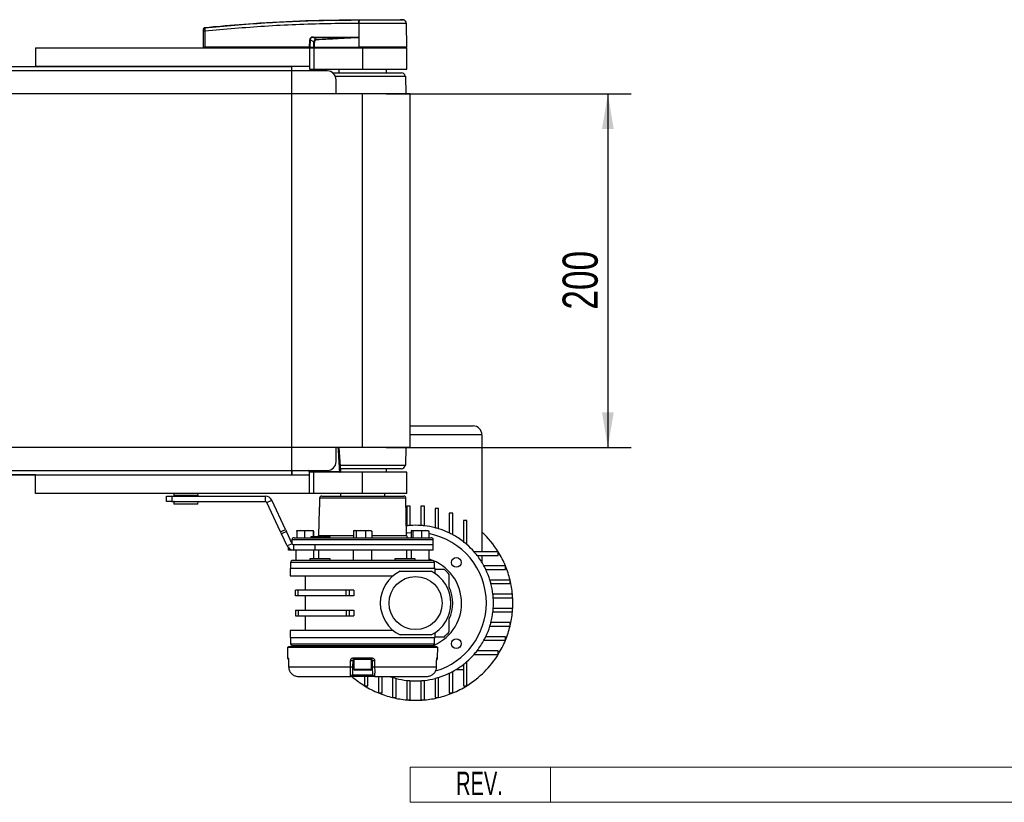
# Model space of a CAD drawing. Header units: millimetres. Extents: x 0 to 420, y 0 to 297.
# Tile 4 of 13: x 182 to 266, y 66 to 133. Entities that reach past the tile are written whole.
import ezdxf
from ezdxf.enums import TextEntityAlignment as Align

# ---------------------------------------------------------------- set-up
doc = ezdxf.new("R2010")
doc.units = ezdxf.units.MM
doc.layers.add('CARTIGLIO', color=140, linetype='Continuous')
doc.layers.add('QUOTE', color=174, linetype='Continuous')
doc.styles.add('SLDTEXTSTYLE0', font='TXT', dxfattribs={"width": 0.638298})
doc.styles.add('SLDTEXTSTYLE3', font='TXT', dxfattribs={"width": 0.75})
doc.dimstyles.new('SLDDIMSTYLE0', dxfattribs={"dimtxt": 3, "dimasz": 3, "dimexe": 0, "dimexo": 0.0625, "dimgap": 0.75, "dimtad": 1, "dimlfac": 6.621921, "dimrnd": 1e-09, "dimzin": 12, "dimdsep": 46, "dimtxsty": 'SLDTEXTSTYLE3', "dimsah": 1, "dimcen": 0.09, "dimadec": 0, "dimazin": 3, "dimtfac": 1, "dimtdec": 3, "dimtofl": 0, "dimtmove": 0, "dimatfit": 3, "dimfxl": 0, "dimfrac": 2, "dimtolj": 1, "dimtzin": 12, "dimarcsym": 0})

# ---------------------------------------------------------------- blocks, each defined once
blk = doc.blocks.new('SW_NOTE_0_27')
at = {"layer": 'CARTIGLIO', "color": 0, "insert": (2.34, 2.578), "char_height": 2, "attachment_point": 2, "style": 'SLDTEXTSTYLE0'}
blk.add_mtext('REV.', dxfattribs=at)
blk = doc.blocks.new('Cartiglio ALUSIC')
at = {"color": 161, "linetype": 'Continuous', "lineweight": 18}
for p, q in [((113.971, 150.999), (113.971, 153.999)), ((113.971, 153.999), (313.621, 153.999)), ((125.971, 153.999), (125.971, 150.999)), ((113.971, 150.999), (313.621, 150.999))]:
    blk.add_line(p, q, dxfattribs=at)
at = {"layer": 'CARTIGLIO', "color": 140}
blk.add_blockref('SW_NOTE_0_27', (117.568, 151.037), dxfattribs=at)
at = {"layer": 'CARTIGLIO', "color": 140, "style": 'SLDTEXTSTYLE0', "width": 0.638298}
for tag, height, p in [('AUTOATTR1', 3.5, (223.449, 133.7)), ('AUTOATTR2', 3.5, (221.929, 127.422)), ('AUTOATTR11', 3.5, (222.862, 121.411)), ('AUTOATTR8', 4, (219.244, 110.003)), ('AUTOATTR9', 4, (218.122, 100.423)), ('AUTOATTR0', 4, (249.033, 100.312))]:
    blk.add_attdef(tag, text='', height=height, dxfattribs=at).set_placement(p, align=Align.TOP_CENTER)
at = {"layer": 'CARTIGLIO', "color": 140}
for tag in ['AUTOATTR13', 'AUTOATTR12', 'AUTOATTR10', 'AUTOATTR7', 'AUTOATTR6', 'AUTOATTR5', 'AUTOATTR4', 'AUTOATTR3']:
    blk.add_attdef(tag, (0, 0), '', height=4, dxfattribs=at)
blk = doc.blocks.new('_D_2')
at = {"layer": 'QUOTE'}
for p, q in [((213.127, 126.682), (234.079, 126.682)), ((232.079, 126.682), (232.079, 96.48)), ((213.127, 96.48), (234.079, 96.48))]:
    blk.add_line(p, q, dxfattribs=at)
for points in [[(232.079, 126.682), (231.579, 123.682), (232.579, 123.682)], [(232.079, 96.48), (232.579, 99.48), (231.579, 99.48)]]:
    blk.add_solid(points, dxfattribs=at)
at = {"layer": 'QUOTE', "insert": (228.212, 108.256), "char_height": 3, "attachment_point": 1, "rotation": 90, "style": 'SLDTEXTSTYLE3'}
blk.add_mtext('200', dxfattribs=at)

msp = doc.modelspace()

# ---------------------------------------------------------------- linework, layer by layer
at = {"color": 7, "linetype": 'Continuous', "lineweight": 25}
for p, q in [((210.8119, 133.0249), (210.8121, 133.0249)), ((214.6143, 133.0041), (214.3517, 133.0249)), ((197.6589, 132.3563), (197.6588, 132.3563)), ((210.8117, 132.7065), (210.7872, 132.7065)), ((210.8117, 132.7065), (210.8102, 130.6842)), ((214.902, 130.6842), (214.8844, 132.7064)), ((197.5368, 130.6842), (197.5486, 132.0364)), ((197.6592, 132.0364), (197.6474, 130.6842)), ((206.605, 130.6842), (206.6074, 131.2938)), ((206.6356, 131.2938), (206.6332, 130.6842)), ((206.9542, 131.1282), (206.6356, 131.2938)), ((206.937, 131.5019), (207.2025, 131.3639)), ((210.4809, 131.5019), (206.937, 131.5019)), ((206.9389, 131.5409), (210.4828, 131.5409)), ((210.8022, 131.5227), (210.8022, 131.5144)), ((210.8022, 131.5144), (210.8095, 130.6842)), ((183.1898, 130.6087), (183.1898, 129.023)), ((183.1898, 130.6087), (206.5969, 130.6087)), ((197.5368, 130.6842), (197.6474, 130.6842)), ((197.6103, 130.6842), (197.6116, 130.6087)), ((206.605, 130.6842), (197.6474, 130.6842)), ((197.653, 130.6842), (197.6531, 130.6087)), ((206.5969, 130.6087), (206.5969, 129.023)), ((206.5969, 130.6087), (206.9745, 130.6087)), ((206.6332, 130.6842), (206.605, 130.6842)), ((206.6109, 130.6842), (206.611, 130.6087)), ((206.6332, 130.6842), (206.9699, 130.6842)), ((206.6854, 130.6842), (206.6863, 130.6087)), ((206.9745, 130.6087), (206.9745, 128.7965)), ((206.9745, 130.6087), (211.1274, 130.6087)), ((206.9814, 130.6842), (210.8095, 130.6842)), ((207.0051, 130.6842), (207.0057, 130.6087)), ((210.8102, 130.6842), (210.8095, 130.6842)), ((214.902, 130.6842), (210.8102, 130.6842)), ((210.8133, 130.6842), (210.8133, 130.6087)), ((211.1274, 130.6087), (211.1274, 128.7965)), ((211.1274, 130.6087), (214.9027, 130.6087)), ((214.8272, 130.6087), (214.8285, 130.6842)), ((214.9027, 128.7965), (214.9027, 130.6087)), ((88.0513, 129.023), (183.1898, 129.023)), ((206.5969, 129.023), (183.1898, 129.023)), ((205.0868, 128.6455), (205.0868, 129.023)), ((206.5969, 129.023), (206.5969, 128.7965)), ((206.5969, 128.7965), (206.9745, 128.7965)), ((206.9745, 128.7965), (211.1274, 128.7965)), ((209.0887, 128.7965), (209.0887, 128.4945)), ((211.1274, 128.7965), (214.9027, 128.7965)), ((213.166, 128.4945), (213.166, 128.7965)), ((208.1071, 128.6455), (63.134, 128.6455)), ((208.5601, 128.4945), (214.4497, 128.4945)), ((208.7991, 128.1925), (214.8272, 128.1925)), ((208.8621, 126.6823), (208.8621, 127.8904)), ((214.8409, 126.6823), (214.8272, 128.1925)), ((211.1274, 126.6823), (60.1138, 126.6823)), ((211.1274, 96.4796), (211.1274, 126.6823)), ((215.2047, 126.6823), (211.1274, 126.6823)), ((215.2047, 96.4796), (215.2047, 126.6823)), ((215.2047, 98.3212), (220.5657, 98.3212)), ((221.3208, 97.5662), (215.2047, 97.5662)), ((221.3208, 97.5662), (221.3208, 87.5691)), ((211.1274, 96.4796), (60.1138, 96.4796)), ((208.8621, 95.2715), (208.8621, 96.4796)), ((209.2547, 94.446), (209.1245, 96.4858)), ((215.2047, 96.4796), (211.1274, 96.4796)), ((214.8272, 94.9695), (214.8409, 96.4796)), ((63.134, 94.5164), (208.1071, 94.5164)), ((205.0868, 94.5164), (205.0868, 94.1389)), ((206.4797, 94.4862), (205.0868, 94.4862)), ((206.4766, 94.5026), (206.4771, 94.5164)), ((206.5521, 94.4422), (206.5534, 94.5164)), ((206.553, 94.4293), (206.5536, 94.4258)), ((206.5969, 94.1389), (206.5969, 94.3654)), ((206.9745, 94.3654), (206.5969, 94.3654)), ((206.6289, 94.5164), (206.6276, 94.4422)), ((206.6276, 94.4422), (206.6276, 94.3654)), ((206.6276, 94.4422), (209.1764, 94.4422)), ((206.9745, 92.5533), (206.9745, 94.3654)), ((211.1274, 94.3654), (206.9745, 94.3654)), ((209.1764, 94.4422), (209.1764, 94.3654)), ((209.2106, 94.9695), (214.8272, 94.9695)), ((214.4497, 94.6674), (209.2364, 94.6674)), ((211.1274, 92.5533), (211.1274, 94.3654)), ((214.9027, 94.3654), (211.1274, 94.3654)), ((213.166, 94.3654), (213.166, 94.6674)), ((214.9027, 92.5533), (214.9027, 94.3654)), ((183.1898, 94.1389), (88.0513, 94.1389)), ((183.1898, 92.5533), (183.1898, 94.1389)), ((183.1898, 94.1389), (206.5969, 94.1389)), ((206.5969, 92.5533), (206.5969, 94.1389)), ((206.5969, 92.5533), (183.1898, 92.5533)), ((189.0007, 92.5533), (189.0007, 92.5495)), ((190.2072, 92.5495), (190.2072, 92.5533)), ((194.9996, 92.5246), (194.9913, 92.3661)), ((195.0163, 92.5246), (194.9996, 92.5246)), ((197.0636, 92.5246), (195.0163, 92.5246)), ((197.0719, 92.3661), (197.0636, 92.5246)), ((206.9745, 92.5533), (206.5969, 92.5533)), ((211.1274, 92.5533), (206.9745, 92.5533)), ((209.2397, 92.5533), (209.2397, 92.326)), ((214.9027, 92.5533), (211.1274, 92.5533)), ((213.015, 92.326), (213.015, 92.5533)), ((194.3705, 91.8737), (194.3705, 92.3267)), ((194.3705, 92.3267), (194.8235, 92.3267)), ((194.8235, 91.8737), (194.3705, 91.8737)), ((194.8235, 92.3267), (194.8235, 91.8737)), ((194.8235, 92.3267), (202.8199, 92.3267)), ((194.8235, 91.8737), (202.8199, 91.8737)), ((194.9913, 92.3661), (197.0719, 92.3661)), ((194.9913, 91.8344), (194.9996, 91.6758)), ((197.0719, 91.8344), (194.9913, 91.8344)), ((195.0378, 92.3343), (195.0214, 92.3343)), ((195.0214, 91.8661), (197.0418, 91.8661)), ((197.0418, 92.3343), (195.0378, 92.3343)), ((195.1104, 92.3343), (195.1104, 92.3267)), ((195.1104, 91.8737), (195.1104, 91.8661)), ((196.9528, 92.3267), (196.9528, 92.3343)), ((196.9528, 91.8661), (196.9528, 91.8737)), ((197.0636, 91.6758), (197.0719, 91.8344)), ((202.8199, 91.8737), (202.8199, 92.3267)), ((202.9568, 91.7865), (203.3674, 91.978)), ((204.123, 89.2855), (202.9568, 91.7865)), ((204.5336, 89.477), (203.3674, 91.978)), ((207.45, 92.1479), (207.4494, 92.1481)), ((214.8333, 92.1479), (207.45, 92.1479)), ((207.6317, 92.326), (214.6521, 92.326)), ((214.889, 88.9552), (214.8333, 92.1479)), ((194.9996, 91.6758), (197.0636, 91.6758)), ((195.046, 91.6472), (195.0298, 91.6472)), ((197.0335, 91.6472), (195.046, 91.6472)), ((207.4048, 91.1947), (207.3657, 88.9552)), ((207.4074, 91.1947), (207.4048, 91.1947)), ((207.437, 91.4915), (207.4364, 91.4916)), ((214.9027, 91.461), (214.9027, 89.7912)), ((215.2047, 91.461), (214.9027, 91.461)), ((215.2047, 89.8188), (215.2047, 91.461)), ((216.4128, 91.461), (216.1108, 91.461)), ((216.1108, 91.461), (216.1108, 89.8188)), ((216.4128, 89.7912), (216.4128, 91.461)), ((217.6209, 91.2601), (217.3189, 91.2601)), ((217.3189, 91.2601), (217.3189, 89.6233)), ((217.6209, 89.5376), (217.6209, 91.2601)), ((218.527, 90.8662), (218.527, 89.1828)), ((218.829, 90.8662), (218.527, 90.8662)), ((218.829, 89.0286), (218.829, 90.8662)), ((219.7351, 90.247), (219.7351, 88.4362)), ((220.0372, 90.247), (219.7351, 90.247)), ((220.0372, 88.1868), (220.0372, 90.247)), ((204.123, 89.2855), (204.5336, 89.477)), ((204.2093, 89.1006), (204.123, 89.2855)), ((204.6199, 89.292), (204.2093, 89.1006)), ((204.5336, 89.477), (204.6199, 89.292)), ((205.101, 88.2603), (204.6199, 89.292)), ((205.8352, 89.3812), (205.4995, 89.342)), ((205.4995, 89.342), (205.4995, 88.7772)), ((205.5237, 89.3812), (205.8352, 89.3812)), ((206.171, 89.342), (205.8352, 89.3812)), ((205.8352, 89.3812), (206.5309, 89.3812)), ((206.5309, 89.3812), (206.171, 89.342)), ((206.171, 89.342), (206.171, 88.7772)), ((206.8909, 89.342), (206.5309, 89.3812)), ((206.5309, 89.3812), (206.9151, 89.3812)), ((206.8909, 89.342), (206.8909, 88.8527)), ((206.9177, 89.3808), (206.9164, 89.3812)), ((206.9394, 89.342), (206.9394, 88.8527)), ((210.3392, 89.342), (210.3392, 88.7772)), ((210.4304, 89.3812), (210.3931, 89.3677)), ((210.4304, 89.3812), (210.4658, 89.3812)), ((210.4658, 89.3812), (210.9864, 89.3812)), ((210.9864, 89.3812), (210.5923, 89.342)), ((210.5923, 89.342), (210.5923, 88.7772)), ((211.3805, 89.342), (210.9864, 89.3812)), ((210.9864, 89.3812), (211.648, 89.3812)), ((211.648, 89.3812), (211.3805, 89.342)), ((211.3805, 89.342), (211.3805, 88.7772)), ((211.9155, 89.342), (211.648, 89.3812)), ((211.648, 89.3812), (211.8243, 89.3812)), ((211.8616, 89.3677), (211.8243, 89.3812)), ((211.9155, 89.342), (211.9155, 88.7772)), ((214.8745, 89.7879), (214.9027, 89.7912)), ((215.2829, 89.342), (215.2829, 88.7772)), ((215.3473, 89.3812), (215.7879, 89.3812)), ((215.7879, 89.3812), (215.4117, 89.342)), ((215.4117, 89.342), (215.4117, 88.7772)), ((216.1641, 89.342), (215.7879, 89.3812)), ((215.7879, 89.3812), (216.4759, 89.3812)), ((216.4759, 89.3812), (216.1641, 89.342)), ((216.1641, 89.342), (216.1641, 88.7772)), ((216.7877, 89.342), (216.4759, 89.3812)), ((216.4759, 89.3812), (216.7323, 89.3812)), ((216.7414, 89.3779), (216.7323, 89.3812)), ((216.7877, 89.342), (216.7877, 88.7772)), ((204.6904, 88.0688), (204.2093, 89.1006)), ((205.0942, 88.5991), (205.0888, 88.2864)), ((217.1605, 88.5991), (205.0942, 88.5991)), ((205.2754, 88.7772), (216.9793, 88.7772)), ((206.7044, 88.8527), (206.7031, 88.7772)), ((206.7179, 88.8527), (206.7044, 88.8527)), ((206.7179, 88.8527), (206.717, 88.7772)), ((206.8566, 88.8527), (206.7179, 88.8527)), ((206.8566, 88.8527), (206.8556, 88.7772)), ((206.9072, 88.8527), (206.8566, 88.8527)), ((206.9072, 88.8527), (206.9077, 88.7772)), ((207.2695, 88.8527), (206.9072, 88.8527)), ((207.2842, 88.8527), (207.2829, 88.7772)), ((207.2959, 88.8527), (207.2949, 88.7772)), ((207.3657, 88.9552), (210.3392, 88.9552)), ((207.4071, 88.8527), (207.4057, 88.7772)), ((207.4206, 88.8527), (207.4071, 88.8527)), ((207.4206, 88.8527), (207.4197, 88.7772)), ((207.4677, 88.8527), (207.4206, 88.8527)), ((207.4677, 88.8527), (207.4667, 88.7772)), ((207.543, 88.8527), (207.4677, 88.8527)), ((207.543, 88.8527), (207.5442, 88.7772)), ((207.6481, 88.8527), (207.543, 88.8527)), ((207.6481, 88.8527), (207.6493, 88.7772)), ((207.6517, 88.8527), (207.6481, 88.8527)), ((207.6531, 88.7772), (207.6517, 88.8527)), ((208.3668, 88.7772), (208.3655, 88.8527)), ((211.9155, 88.9552), (214.889, 88.9552)), ((217.1679, 88.1731), (217.1605, 88.5991)), ((205.101, 88.2603), (204.6904, 88.0688)), ((204.8095, 87.7201), (204.8095, 87.9037)), ((204.9605, 87.7201), (204.8095, 87.7201)), ((204.9605, 87.7933), (204.9605, 87.7201)), ((205.2378, 87.7201), (204.9605, 87.7201)), ((205.2378, 88.1731), (205.2155, 88.1731)), ((205.2378, 88.1731), (205.2378, 87.7201)), ((207.0464, 88.1731), (205.2378, 88.1731)), ((207.0464, 87.7201), (205.2378, 87.7201)), ((205.4266, 87.7201), (205.4266, 86.814)), ((206.9669, 86.965), (206.9669, 87.7201)), ((217.1679, 88.1731), (207.0429, 88.1731)), ((207.0464, 88.1731), (207.0464, 87.7201)), ((217.1679, 88.1731), (207.0464, 88.1731)), ((217.1679, 87.7201), (207.0464, 87.7201)), ((207.3613, 87.7201), (207.3613, 86.965)), ((210.3345, 87.7201), (210.3345, 86.814)), ((211.9202, 86.814), (211.9202, 87.7201)), ((214.8934, 86.965), (214.8934, 87.7201)), ((215.2878, 87.7201), (215.2878, 86.965)), ((216.8281, 86.814), (216.8281, 87.7201)), ((217.1679, 87.7201), (217.1679, 88.1731)), ((222.7151, 87.5691), (220.6549, 87.5691)), ((222.7151, 87.267), (222.7151, 87.5691)), ((204.9735, 86.663), (204.9735, 86.1344)), ((217.2812, 86.663), (204.9735, 86.663)), ((206.6284, 86.965), (206.6284, 86.814)), ((208.3651, 86.965), (206.6284, 86.965)), ((208.3651, 86.814), (208.3651, 86.965)), ((213.8896, 86.965), (213.8896, 86.814)), ((215.6263, 86.965), (213.8896, 86.965)), ((215.6263, 86.814), (215.6263, 86.965)), ((217.2812, 86.1344), (217.2812, 86.663)), ((220.9043, 87.267), (222.7151, 87.267)), ((221.3208, 87.267), (221.3208, 86.6654)), ((204.9358, 86.1344), (204.9358, 85.5304)), ((217.3189, 86.1344), (204.9358, 86.1344)), ((214.3413, 85.9079), (216.9743, 85.9079)), ((217.3189, 85.7121), (217.3189, 86.1344)), ((223.3342, 86.361), (221.4967, 86.361)), ((221.6509, 86.0589), (223.3342, 86.0589)), ((223.3342, 86.0589), (223.3342, 86.361)), ((204.9358, 85.5304), (213.7491, 85.5304)), ((206.2194, 85.5304), (206.2194, 84.2921)), ((223.7282, 85.1528), (222.0057, 85.1528)), ((223.7282, 84.8508), (223.7282, 85.1528)), ((205.3888, 83.8088), (205.3888, 84.2921)), ((205.6127, 84.2921), (205.3888, 84.2921)), ((205.6127, 83.8088), (205.6127, 84.2921)), ((209.711, 84.2921), (205.6127, 84.2921)), ((209.711, 83.8088), (209.711, 84.2921)), ((209.9833, 84.2921), (209.711, 84.2921)), ((209.9833, 84.2921), (209.9833, 83.8088)), ((210.3848, 84.2921), (209.9833, 84.2921)), ((210.3848, 84.2921), (210.3848, 83.8088)), ((222.0914, 84.8508), (223.7282, 84.8508)), ((205.6127, 83.8088), (205.3888, 83.8088)), ((209.711, 83.8088), (205.6127, 83.8088)), ((206.2194, 83.8088), (206.2194, 82.5705)), ((209.9833, 83.8088), (209.711, 83.8088)), ((210.3848, 83.8088), (209.9833, 83.8088)), ((223.9291, 83.9447), (222.2593, 83.9447)), ((222.2869, 83.6427), (223.9291, 83.6427)), ((223.9291, 83.6427), (223.9291, 83.9447)), ((205.3888, 82.5705), (205.3888, 82.0873)), ((205.3888, 82.5705), (205.6127, 82.5705)), ((205.6127, 82.5705), (205.6127, 82.0873)), ((205.6127, 82.5705), (209.711, 82.5705)), ((209.711, 82.5705), (209.711, 82.0873)), ((209.711, 82.5705), (209.9833, 82.5705)), ((209.9833, 82.5705), (209.9833, 82.0873)), ((209.9833, 82.5705), (210.3848, 82.5705)), ((210.3848, 82.5705), (210.3848, 82.0873)), ((222.2593, 82.4346), (223.9291, 82.4346)), ((223.9291, 82.7366), (222.2869, 82.7366)), ((223.9291, 82.4346), (223.9291, 82.7366)), ((205.3888, 82.0873), (205.6127, 82.0873)), ((205.6127, 82.0873), (209.711, 82.0873)), ((206.2194, 82.0873), (206.2194, 80.849)), ((209.711, 82.0873), (209.9833, 82.0873)), ((209.9833, 82.0873), (210.3848, 82.0873)), ((204.9358, 80.849), (204.9358, 80.2449)), ((213.7491, 80.849), (204.9358, 80.849)), ((222.0057, 81.2265), (223.7282, 81.2265)), ((223.7282, 81.5285), (222.0914, 81.5285)), ((223.7282, 81.2265), (223.7282, 81.5285)), ((204.9358, 80.2449), (211.1274, 80.2449)), ((204.9735, 80.2449), (204.9735, 79.7164)), ((211.1274, 80.2449), (217.3189, 80.2449)), ((216.9743, 80.4714), (214.3413, 80.4714)), ((217.2812, 79.7164), (217.2812, 80.2449)), ((217.3189, 80.2449), (217.3189, 80.6672)), ((221.4967, 80.0184), (223.3342, 80.0184)), ((223.3342, 80.3204), (221.6509, 80.3204)), ((223.3342, 80.0184), (223.3342, 80.3204)), ((204.7099, 79.4143), (204.7179, 78.5069)), ((204.7099, 79.4143), (217.5448, 79.4143)), ((204.7848, 79.4898), (204.7848, 79.4143)), ((204.7848, 79.4898), (217.4699, 79.4898)), ((204.9735, 79.7164), (217.2812, 79.7164)), ((205.4266, 79.5653), (205.4266, 79.4898)), ((206.6284, 79.5653), (206.6284, 79.4898)), ((208.3651, 79.4898), (208.3651, 79.5653)), ((210.3345, 79.5653), (210.3345, 79.4898)), ((211.9202, 79.4898), (211.9202, 79.5653)), ((213.8896, 79.5653), (213.8896, 79.4898)), ((215.6263, 79.4898), (215.6263, 79.5653)), ((216.8281, 79.4898), (216.8281, 79.5653)), ((217.4699, 79.4143), (217.4699, 79.4898)), ((217.5369, 78.5069), (217.5448, 79.4143)), ((222.7151, 79.1123), (220.9043, 79.1123)), ((222.7151, 78.8103), (222.7151, 79.1123)), ((204.7179, 78.5069), (204.7664, 78.5069)), ((204.7995, 78.2839), (204.8014, 78.2844)), ((204.8007, 78.2836), (204.807, 77.7458)), ((210.2828, 78.283), (210.2734, 77.7446)), ((210.3723, 78.283), (210.2828, 78.283)), ((210.3397, 78.5069), (211.915, 78.5069)), ((211.8964, 78.3572), (210.3583, 78.3572)), ((210.3723, 78.3572), (210.3723, 77.5418)), ((211.8824, 77.5418), (211.8824, 78.3572)), ((211.9719, 78.283), (211.8824, 78.283)), ((211.9813, 77.7446), (211.9719, 78.283)), ((217.4477, 77.7452), (217.454, 78.2836)), ((217.4533, 78.2844), (217.4552, 78.2839)), ((217.4883, 78.5069), (217.5369, 78.5069)), ((220.6549, 78.8103), (222.7151, 78.8103)), ((204.807, 77.7455), (204.807, 77.7452)), ((204.8078, 77.7459), (210.0981, 77.7459)), ((210.3723, 77.5418), (211.8674, 77.5418)), ((211.7918, 77.4512), (210.4629, 77.4512)), ((211.8674, 77.5418), (211.8824, 77.5418)), ((212.1566, 77.7459), (217.4469, 77.7459)), ((219.1335, 77.5267), (219.7351, 77.5267)), ((219.7351, 77.9432), (219.7351, 76.1323)), ((220.0372, 76.1323), (220.0372, 78.1925)), ((205.6486, 76.9226), (210.1106, 76.9226)), ((212.1441, 76.9226), (210.1106, 76.9226)), ((210.2616, 77.071), (211.9931, 77.071)), ((211.2784, 76.9226), (211.2784, 76.1323)), ((211.5804, 76.1323), (211.5804, 76.9226)), ((212.1441, 76.9226), (216.6061, 76.9226)), ((212.4865, 76.9226), (212.4865, 75.5132)), ((212.7885, 75.5132), (212.7885, 76.9226)), ((213.6946, 76.8417), (213.6946, 75.1193)), ((213.9966, 75.1193), (213.9966, 76.7561)), ((214.9027, 76.5881), (214.9027, 74.9183)), ((215.2047, 74.9183), (215.2047, 76.5605)), ((216.1108, 76.5605), (216.1108, 74.9183)), ((216.4128, 74.9183), (216.4128, 76.5881)), ((217.3189, 76.7561), (217.3189, 75.1193)), ((217.6209, 75.1193), (217.6209, 76.8417)), ((218.527, 77.1965), (218.527, 75.5132)), ((218.829, 75.5132), (218.829, 77.3507)), ((211.2784, 76.1323), (211.5804, 76.1323)), ((219.7351, 76.1323), (220.0372, 76.1323)), ((212.4865, 75.5132), (212.7885, 75.5132)), ((213.6946, 75.1193), (213.9966, 75.1193)), ((214.9027, 74.9183), (215.2047, 74.9183)), ((216.1108, 74.9183), (216.4128, 74.9183)), ((217.3189, 75.1193), (217.6209, 75.1193)), ((218.527, 75.5132), (218.829, 75.5132))]:
    msp.add_line(p, q, dxfattribs=at)
at = {"color": 7, "linetype": 'Continuous'}
for p, q in [((66.1543, 129.023), (205.0868, 129.023)), ((205.0868, 94.1389), (205.0868, 129.023)), ((66.1543, 94.1389), (205.0868, 94.1389))]:
    msp.add_line(p, q, dxfattribs=at)
at = {"color": 7, "linetype": 'Continuous', "lineweight": 25, "flags": 128}
for points in [[(210.4809, 131.5019), (210.6608, 131.5089), (210.8022, 131.5144)], [(207.4494, 92.1481), (207.4403, 91.6886), (207.4364, 91.4916)], [(207.45, 92.1479), (207.447, 91.997), (207.437, 91.4915)], [(214.8851, 89.1806), (214.9513, 89.1888), (215.2829, 89.2186)], [(204.8007, 78.2836), (204.7998, 78.2838), (204.7995, 78.2839)], [(204.8014, 78.2844), (204.805, 77.9824), (204.8078, 77.7459)], [(210.0981, 77.7459), (210.1035, 78.0479), (210.1078, 78.2844)], [(212.147, 78.2844), (212.1524, 77.9824), (212.1566, 77.7459)], [(217.4469, 77.7459), (217.4505, 78.0479), (217.4533, 78.2844)], [(217.4552, 78.2839), (217.4549, 78.2838), (217.454, 78.2836)], [(204.807, 77.7452), (204.806, 77.7453), (204.8078, 77.7459)], [(217.4469, 77.7459), (217.4487, 77.7453), (217.4477, 77.7452)]]:
    msp.add_lwpolyline(points, dxfattribs=at)
at = {"color": 7, "linetype": 'Continuous', "lineweight": 25}
for centre, radius in [((219.1282, 86.6601), 0.4153), ((215.6578, 83.1897), 2.2652), ((219.1282, 79.7192), 0.4153)]:
    msp.add_circle(centre, radius, dxfattribs=at)
for centre, radius, start, end in [((211.9216, 132.7703), 1.1362, 168.120168, 183.219012), ((216.9363, 132.3058), 6.1662, 173.303191, 173.496611), ((211.9462, 132.7696), 1.1363, 168.081743, 183.180073), ((214.5824, 132.7038), 0.302, 0.500011, 83.923128), ((197.6706, 132.2134), 0.1204, 96.104195, 179.384141), ((197.6039, 128.6931), 3.3437, 89.051899, 90.948101), ((206.6215, 135.1401), 3.8463, 269.78976, 270.21024), ((206.626, 131.5368), 0.3129, 353.585658, 0.74759), ((102.899, 126.3228), 104.4252, 2.731259, 2.766996), ((210.1699, 131.5368), 0.3129, 353.585658, 0.74759), ((208.1071, 127.8904), 0.7551, 0, 90), ((214.4497, 128.1925), 0.302, 360, 90), ((220.5657, 97.5662), 0.7551, 0, 90), ((208.1071, 95.2715), 0.7551, 270, 0), ((206.4836, 94.4339), 0.0691, 6.924501, 95.747368), ((206.4797, 94.4107), 0.0755, 11.536959, 90), ((206.5899, 93.3604), 1.0825, 88.001617, 91.998383), ((206.6276, 94.4409), 0.0755, 179, 270), ((209.1764, 94.4409), 0.0755, 270, 3.721687), ((209.2594, 93.4913), 0.9545, 90.458341, 94.987292), ((214.4497, 94.9695), 0.302, 270, 0), ((195.0298, 92.523), 0.0302, 90, 177), ((197.0335, 92.523), 0.0302, 3, 90), ((195.0214, 92.3645), 0.0302, 177, 270), ((195.0214, 91.8359), 0.0302, 90, 183), ((197.0418, 92.3645), 0.0302, 270, 3), ((197.0418, 91.8359), 0.0302, 357, 90), ((202.8199, 91.7227), 0.6041, 25, 90), ((202.8199, 91.7227), 0.151, 25, 90), ((214.6521, 92.1448), 0.1812, 1, 90), ((195.0298, 91.6774), 0.0302, 183, 270), ((197.0335, 91.6774), 0.0302, 270, 357), ((207.4829, 91.1934), 0.0755, 156.033714, 179.001595), ((215.6578, 83.1897), 6.6446, 93.909564, 96.524979), ((215.6578, 83.1897), 6.6446, 86.090436, 93.909564), ((215.6578, 83.1897), 6.6446, 83.475021, 86.090436), ((215.6578, 83.1897), 6.6446, 75.522488, 83.475021), ((215.6578, 83.1897), 6.6446, 72.815204, 75.522488), ((215.6578, 83.1897), 6.6446, 64.416998, 72.815204), ((215.6578, 83.1897), 6.6446, 61.492569, 64.416998), ((215.6578, 83.1897), 8.3057, 31.821369, 47.014114), ((205.2754, 88.596), 0.1812, 90, 179), ((207.1845, 88.9584), 0.1812, 324.314665, 359), ((215.0702, 88.9584), 0.1812, 181, 270), ((215.6578, 83.1897), 6.0405, 0, 79.218646), ((216.9793, 88.596), 0.1812, 1, 90), ((215.6578, 83.1897), 6.6446, 52.147097, 61.492569), ((215.6578, 83.1897), 6.6446, 48.769423, 52.147097), ((215.6578, 83.1897), 6.6446, 41.230577, 48.769423), ((215.6578, 83.1897), 6.6446, 37.852903, 41.230577), ((215.6578, 83.1897), 8.3057, 22.446351, 31.821369), ((205.1246, 86.663), 0.151, 90, 180), ((215.6578, 83.1897), 3.9264, 0, 72.657865), ((217.1301, 86.663), 0.151, 0, 90), ((215.6578, 83.1897), 6.6446, 28.507431, 37.852903), ((215.6578, 83.1897), 3.0203, 115.841933, 244.158067), ((215.6578, 83.1897), 3.0203, 295.841933, 64.158067), ((215.6578, 83.1897), 3.7753, 40.535802, 49.464198), ((215.6578, 83.1897), 6.6446, 25.583002, 28.507431), ((215.6578, 83.1897), 6.6446, 17.184796, 25.583002), ((215.6578, 83.1897), 8.3057, 13.672018, 22.446351), ((215.6578, 83.1897), 6.6446, 14.477512, 17.184796), ((215.6578, 83.1897), 8.3057, 5.215909, 13.672018), ((215.6578, 83.1897), 3.1713, 334.791235, 25.208765), ((215.6578, 83.1897), 6.6446, 6.524979, 14.477512), ((215.6578, 83.1897), 6.6446, 3.909564, 6.524979), ((215.6578, 83.1897), 6.6446, 356.090436, 3.909564), ((215.6578, 83.1897), 8.3057, 354.784091, 5.215909), ((215.6578, 83.1897), 3.9264, 289.557214, 0), ((215.6578, 83.1897), 6.0405, 286.403256, 0), ((215.6578, 83.1897), 6.6446, 345.522488, 353.475021), ((215.6578, 83.1897), 6.6446, 353.475021, 356.090436), ((215.6578, 83.1897), 8.3057, 346.327982, 354.784091), ((215.6578, 83.1897), 6.6446, 334.416998, 342.815204), ((215.6578, 83.1897), 6.6446, 342.815204, 345.522488), ((215.6578, 83.1897), 8.3057, 337.553649, 346.327982), ((215.6578, 83.1897), 3.7753, 310.535802, 319.464198), ((215.6578, 83.1897), 6.6446, 322.147097, 331.492569), ((215.6578, 83.1897), 6.6446, 331.492569, 334.416998), ((215.6578, 83.1897), 8.3057, 328.178631, 337.553649), ((205.1246, 79.7164), 0.151, 180, 270), ((217.1301, 79.7164), 0.151, 270, 0), ((215.6578, 83.1897), 6.6446, 318.769423, 322.147097), ((204.8689, 78.5082), 0.151, 180.5, 239.656256), ((204.9183, 78.5082), 0.1519, 180.484851, 206.637265), ((210.2249, 82.2195), 3.9369, 268.294895, 270.84236), ((210.6573, 78.4703), 0.3197, 173.421252, 200.711868), ((211.5974, 78.4703), 0.3197, 339.288132, 6.578748), ((212.0298, 82.2195), 3.9369, 269.15764, 271.705105), ((217.3858, 78.5082), 0.151, 300.228465, 359.5), ((217.3364, 78.5082), 0.1519, 332.086988, 359.516), ((215.6578, 83.1897), 6.6446, 311.230577, 318.769423), ((215.6578, 83.1897), 8.3057, 301.821369, 328.178631), ((210.2153, 81.6774), 3.9332, 268.292536, 270.845926), ((210.4629, 77.5418), 0.0906, 180, 270), ((211.7918, 77.5418), 0.0906, 270, 0), ((212.0394, 81.6774), 3.9332, 269.154074, 271.707464), ((215.6578, 83.1897), 6.6446, 298.507431, 307.852903), ((215.6578, 83.1897), 6.6446, 307.852903, 311.230577), ((210.1106, 77.0736), 0.151, 270, 359), ((215.6578, 83.1897), 8.3057, 228.985668, 238.178631), ((212.1441, 77.0736), 0.151, 181, 270), ((215.6578, 83.1897), 6.6446, 250.592957, 252.815204), ((215.6578, 83.1897), 6.6446, 252.815204, 255.522488), ((215.6578, 83.1897), 6.6446, 255.522488, 263.475021), ((215.6578, 83.1897), 6.6446, 263.475021, 266.090436), ((215.6578, 83.1897), 6.6446, 266.090436, 273.909564), ((215.6578, 83.1897), 6.6446, 273.909564, 276.524979), ((215.6578, 83.1897), 6.6446, 276.524979, 284.477512), ((215.6578, 83.1897), 6.6446, 284.477512, 287.184796), ((215.6578, 83.1897), 6.6446, 287.184796, 295.583002), ((215.6578, 83.1897), 6.6446, 295.583002, 298.507431), ((215.6578, 83.1897), 8.3057, 238.178631, 247.553649), ((215.6578, 83.1897), 8.3057, 292.446351, 301.821369), ((215.6578, 83.1897), 8.3057, 247.553649, 256.327982), ((215.6578, 83.1897), 8.3057, 256.327982, 264.784091), ((215.6578, 83.1897), 8.3057, 264.784091, 275.215909), ((215.6578, 83.1897), 8.3057, 275.215909, 283.672018), ((215.6578, 83.1897), 8.3057, 283.672018, 292.446351)]:
    msp.add_arc(centre, radius, start, end, dxfattribs=at)
for centre, major_axis, ratio, start_param, end_param in [((207.1432, 131.1399), (0.5135, -0.2526), 0.6067254, 2.2520057, 3.4288926), ((207.1394, 131.1403), (0.4858, -0.2404), 0.5569608, 2.2532184, 3.4301053), ((207.3276, 131.0424), (0.346, -0.1841), 0.7705823, 2.3011388, 3.4780257), ((207.3276, 131.0431), (0.302, -0.1596), 0.6630178, 2.2990506, 3.4759374)]:
    msp.add_ellipse(centre, major_axis=major_axis, ratio=ratio, start_param=start_param, end_param=end_param, dxfattribs=at)
for points, knots in [([(197.6578, 132.3332), (199.3583, 132.4884), (201.9502, 132.7249), (205.4427, 132.8989), (208.1267, 132.9911), (209.9132, 132.991), (210.8097, 133.0042), (210.8097, 133.0042)], [0, 0, 0, 0, 0.3887669, 0.5925279, 0.7962893, 0.9999993, 1, 1, 1, 1]), ([(197.6589, 132.3563), (197.7096, 132.3615), (198.0227, 132.3933), (199.3963, 132.5274), (202.2186, 132.7579), (206.2905, 132.9795), (209.3042, 133.0097), (210.8119, 133.0249)], [0, 0, 0, 0, 0.0117013, 0.0722088, 0.3141935, 0.6568871, 1, 1, 1, 1]), ([(210.8097, 133.0042), (210.8097, 133.0042), (210.818, 133.0042), (210.8262, 133.0042), (210.8344, 133.0042)], [0, 0, 0, 0, 0.0003655, 1, 1, 1, 1]), ([(210.8121, 133.0249), (211.0363, 133.0249), (211.4854, 133.0249), (212.1469, 133.0249), (212.7619, 133.0249), (213.3086, 133.0249), (213.759, 133.0249), (214.095, 133.0249), (214.3121, 133.0249), (214.3385, 133.0249), (214.3517, 133.0249)], [0, 0, 0, 0, 0.1248804, 0.2501396, 0.3746494, 0.4998125, 0.6247642, 0.7495577, 0.8749238, 1, 1, 1, 1]), ([(210.8344, 133.0042), (211.012, 133.0042), (211.367, 133.0041), (211.9144, 133.0042), (212.4592, 133.0042), (212.9848, 133.004), (213.4566, 133.0042), (213.8634, 133.0042), (214.1916, 133.0041), (214.4325, 133.0043), (214.5851, 133.0041), (214.6046, 133.0041), (214.6143, 133.0041)], [0, 0, 0, 0, 0.0923036, 0.1846071, 0.2865385, 0.3884688, 0.490398, 0.5923288, 0.694247, 0.7961664, 0.8980845, 1, 1, 1, 1]), ([(197.5486, 132.0364), (197.5487, 132.0436), (197.5489, 132.0709), (197.5493, 132.1173), (197.5497, 132.1668), (197.55, 132.2029), (197.5501, 132.2108), (197.5501, 132.2147)], [0, 0, 0, 0, 0.0821077, 0.3116546, 0.5407071, 0.7703697, 1, 1, 1, 1]), ([(197.5501, 132.2147), (197.5502, 132.2234), (197.5503, 132.2352), (197.5503, 132.2368), (197.5503, 132.2372)], [0, 0, 0, 0, 0.7365741, 1, 1, 1, 1]), ([(197.5503, 132.2372), (197.5505, 132.2414), (197.5512, 132.2593), (197.5606, 132.2903), (197.5848, 132.3238), (197.6187, 132.3482), (197.6454, 132.3536), (197.6588, 132.3563)], [0, 0, 0, 0, 0.0716067, 0.3068114, 0.5378745, 0.7689372, 1, 1, 1, 1]), ([(197.6578, 132.3332), (197.6569, 132.3265), (197.6552, 132.3132), (197.6545, 132.253), (197.6554, 132.1709), (197.6573, 132.0937), (197.6588, 132.0483), (197.6592, 132.0364)], [0, 0, 0, 0, 0.2296881, 0.4595969, 0.6887793, 0.9180889, 1, 1, 1, 1]), ([(197.6588, 132.3563), (197.6587, 132.3559), (197.6584, 132.3543), (197.658, 132.3421), (197.6578, 132.3332)], [0, 0, 0, 0, 0.2638842, 1, 1, 1, 1]), ([(210.7872, 132.7065), (209.8947, 132.7009), (208.1096, 132.6898), (205.4328, 132.6024), (201.946, 132.4272), (199.3579, 132.1913), (197.6592, 132.0364)], [0, 0, 0, 0, 0.2036202, 0.4072406, 0.6109477, 1, 1, 1, 1]), ([(214.8844, 132.7064), (214.8744, 132.7065), (214.854, 132.7065), (214.6902, 132.7066), (214.431, 132.7064), (214.0788, 132.7065), (213.6398, 132.7065), (213.1335, 132.7063), (212.5655, 132.7066), (211.9804, 132.7065), (211.3879, 132.7064), (211.0053, 132.7065), (210.8117, 132.7065)], [0, 0, 0, 0, 0.100465, 0.2038434, 0.3043094, 0.4076889, 0.5081552, 0.611535, 0.7120023, 0.8153833, 0.9066108, 1, 1, 1, 1]), ([(207.2025, 131.3639), (207.8143, 131.3915), (208.9071, 131.4409), (210, 131.4832), (210.4809, 131.5019)], [0, 0, 0, 0, 0.5599741, 1, 1, 1, 1]), ([(210.8022, 131.5144), (210.1311, 131.4695), (208.9327, 131.3895), (207.7333, 131.3265), (207.2056, 131.2988)], [0, 0, 0, 0, 0.5600269, 1, 1, 1, 1]), ([(210.4828, 131.5409), (210.5137, 131.5406), (210.6051, 131.5397), (210.7126, 131.54), (210.7871, 131.5256), (210.8022, 131.5227)], [0, 0, 0, 0, 0.2892673, 0.8568296, 1, 1, 1, 1]), ([(206.9542, 131.1282), (206.963, 131.1282), (206.9788, 131.1283), (206.9988, 131.1282), (207.0076, 131.1282)], [0, 0, 0, 0, 0.56, 1, 1, 1, 1]), ([(206.9699, 130.6842), (206.965, 130.767), (206.9564, 130.9147), (206.9548, 131.063), (206.9542, 131.1282)], [0, 0, 0, 0, 0.56058603, 1, 1, 1, 1]), ([(206.9699, 130.6842), (206.9709, 130.6842), (206.9734, 130.6842), (206.9775, 130.6842), (206.9804, 130.6842), (206.9814, 130.6842)], [0, 0, 0, 0, 0.3193957, 0.7481913, 1, 1, 1, 1]), ([(207.0076, 131.1282), (207.0052, 131.0452), (207.0011, 130.897), (206.9875, 130.7493), (206.9814, 130.6842)], [0, 0, 0, 0, 0.5593923, 1, 1, 1, 1]), ([(209.1764, 94.4422), (209.1492, 94.8631), (209.1055, 95.5421), (209.0642, 96.2214), (209.0485, 96.4796)], [0, 0, 0, 0, 0.61978094, 1, 1, 1, 1]), ([(206.4797, 94.4862), (206.4792, 94.487), (206.4782, 94.4885), (206.4772, 94.4979), (206.4766, 94.5026)], [0, 0, 0, 0, 0.5000603, 1, 1, 1, 1]), ([(207.6317, 92.326), (207.6111, 92.324), (207.57, 92.3199), (207.5152, 92.2882), (207.4741, 92.2416), (207.4533, 92.1917), (207.4509, 92.1597), (207.45, 92.1479)], [0, 0, 0, 0, 0.2189584, 0.4381181, 0.6570378, 0.8747776, 1, 1, 1, 1]), ([(207.437, 91.4915), (207.4359, 91.4576), (207.4337, 91.3899), (207.4259, 91.3005), (207.4173, 91.2335), (207.4107, 91.1993), (207.4083, 91.196), (207.4074, 91.1947)], [0, 0, 0, 0, 0.2140331, 0.4289877, 0.6464901, 0.8661248, 1, 1, 1, 1]), ([(207.4364, 91.4916), (207.4364, 91.4901), (207.4361, 91.4538), (207.4323, 91.3816), (207.4243, 91.2909), (207.4174, 91.2407), (207.4132, 91.2207), (207.4133, 91.2211), (207.4133, 91.2212)], [0, 0, 0, 0, 0.0115449, 0.2765138, 0.5475708, 0.8217766, 0.9533142, 1, 1, 1, 1]), ([(205.4995, 89.342), (205.4999, 89.3433), (205.5079, 89.3672), (205.516, 89.3744), (205.5237, 89.3812)], [0, 0, 0, 0, 0.0529743, 1, 1, 1, 1]), ([(206.9151, 89.3812), (206.9074, 89.3744), (206.8993, 89.3672), (206.8913, 89.3433), (206.8909, 89.342)], [0, 0, 0, 0, 0.9470257, 1, 1, 1, 1]), ([(206.9394, 89.342), (206.9377, 89.3468), (206.9297, 89.3703), (206.9216, 89.3764), (206.9151, 89.3812)], [0, 0, 0, 0, 0.20618569, 1, 1, 1, 1]), ([(210.4658, 89.3812), (210.432, 89.3764), (210.3896, 89.3703), (210.3478, 89.3468), (210.3392, 89.342)], [0, 0, 0, 0, 0.7938143, 1, 1, 1, 1]), ([(210.5923, 89.342), (210.5901, 89.3433), (210.5484, 89.3672), (210.506, 89.3744), (210.4658, 89.3812)], [0, 0, 0, 0, 0.0529743, 1, 1, 1, 1]), ([(211.8602, 89.3602), (211.8765, 89.3572), (211.8951, 89.3539), (211.9133, 89.3433), (211.9155, 89.342)], [0, 0, 0, 0, 0.879011, 1, 1, 1, 1]), ([(215.3473, 89.3812), (215.3301, 89.3764), (215.3085, 89.3703), (215.2873, 89.3468), (215.2829, 89.342)], [0, 0, 0, 0, 0.7938143, 1, 1, 1, 1]), ([(215.4117, 89.342), (215.4106, 89.3433), (215.3894, 89.3672), (215.3678, 89.3744), (215.3473, 89.3812)], [0, 0, 0, 0, 0.0529743, 1, 1, 1, 1]), ([(216.7413, 89.3708), (216.7557, 89.3659), (216.7713, 89.3606), (216.7866, 89.3433), (216.7877, 89.342)], [0, 0, 0, 0, 0.9265159, 1, 1, 1, 1]), ([(207.3798, 88.8527), (207.3619, 88.8527), (207.3311, 88.8527), (207.3063, 88.8527), (207.2959, 88.8527)], [0, 0, 0, 0, 0.58179951, 1, 1, 1, 1]), ([(208.3601, 88.8527), (208.3619, 88.8527), (208.3706, 88.8527), (208.3341, 88.8527), (208.2496, 88.8527), (208.1144, 88.8527), (207.9578, 88.8527), (207.8079, 88.8527), (207.7237, 88.8527), (207.6916, 88.8527)], [0, 0, 0, 0, 0.04428127, 0.21678875, 0.39040225, 0.53936307, 0.71183047, 0.88981697, 1, 1, 1, 1]), ([(206.8827, 86.814), (206.7046, 86.814), (206.348, 86.814), (205.9148, 86.814), (205.5651, 86.814), (205.3137, 86.814), (205.1542, 86.814), (205.1344, 86.814), (205.1246, 86.814)], [0, 0, 0, 0, 0.1666184, 0.3334012, 0.5, 0.6666141, 0.8334009, 1, 1, 1, 1]), ([(215.372, 86.814), (215.1798, 86.814), (214.7953, 86.814), (214.1365, 86.814), (213.4313, 86.814), (212.6854, 86.814), (211.9131, 86.814), (211.1273, 86.814), (210.3415, 86.814), (209.5693, 86.814), (208.8234, 86.814), (208.1182, 86.814), (207.4593, 86.814), (207.0749, 86.814), (206.8827, 86.814)], [0, 0, 0, 0, 0.083309, 0.1667004, 0.25, 0.3333072, 0.4167006, 0.5, 0.5833073, 0.6667007, 0.75, 0.8333073, 0.9166947, 1, 1, 1, 1]), ([(217.1301, 86.814), (217.1203, 86.814), (217.1005, 86.814), (216.941, 86.814), (216.6896, 86.814), (216.3399, 86.814), (215.9066, 86.814), (215.5501, 86.814), (215.372, 86.814)], [0, 0, 0, 0, 0.1666145, 0.3334013, 0.5000001, 0.6666146, 0.8333895, 1, 1, 1, 1]), ([(218.1114, 86.0589), (217.8572, 86.0589), (217.6002, 86.0589), (217.3219, 86.0589), (217.3189, 86.0589)], [0, 0, 0, 0, 0.98917197, 1, 1, 1, 1]), ([(218.527, 84.5404), (218.527, 84.7299), (218.527, 85.1105), (218.527, 85.4652), (218.527, 85.6434)], [0, 0, 0, 0, 0.4978886, 1, 1, 1, 1]), ([(218.527, 80.736), (218.527, 80.9128), (218.527, 81.2675), (218.527, 81.6481), (218.527, 81.839)], [0, 0, 0, 0, 0.4983885, 1, 1, 1, 1]), ([(217.3189, 80.3204), (217.5004, 80.3204), (217.7712, 80.3204), (218.027, 80.3204), (218.1114, 80.3204)], [0, 0, 0, 0, 0.6700494, 1, 1, 1, 1]), ([(205.1246, 79.5653), (205.1308, 79.5653), (205.1431, 79.5653), (205.242, 79.5653), (205.3966, 79.5653), (205.63, 79.5653), (205.9567, 79.5653), (206.3806, 79.5653), (206.7176, 79.5653), (206.8827, 79.5653)], [0, 0, 0, 0, 0.1317433, 0.262786, 0.3924492, 0.520097, 0.6857693, 0.8459772, 1, 1, 1, 1]), ([(206.8827, 79.5653), (207.0599, 79.5653), (207.4214, 79.5653), (208.0482, 79.5653), (208.6831, 79.5653), (209.3064, 79.5653), (209.8973, 79.5653), (210.5074, 79.5653), (211.1274, 79.5653), (211.7473, 79.5653), (212.3574, 79.5653), (212.9483, 79.5653), (213.5717, 79.5653), (214.2065, 79.5653), (214.8333, 79.5653), (215.1948, 79.5653), (215.372, 79.5653)], [0, 0, 0, 0, 0.0770186, 0.1571228, 0.2399515, 0.3037754, 0.368607, 0.4341283, 0.5, 0.5658717, 0.631393, 0.6962246, 0.7600485, 0.8428847, 0.9229886, 1, 1, 1, 1]), ([(215.372, 79.5653), (215.5371, 79.5653), (215.8741, 79.5653), (216.2981, 79.5653), (216.6248, 79.5653), (216.8582, 79.5653), (217.0127, 79.5653), (217.1116, 79.5653), (217.124, 79.5653), (217.1301, 79.5653)], [0, 0, 0, 0, 0.1540372, 0.3142456, 0.479903, 0.6075508, 0.737214, 0.8682567, 1, 1, 1, 1]), ([(204.7664, 78.5069), (204.7698, 78.5044), (204.7765, 78.4993), (204.7869, 78.4598), (204.7955, 78.4016), (204.8003, 78.3391), (204.8011, 78.2989), (204.8014, 78.2844)], [0, 0, 0, 0, 0.2219122, 0.4427502, 0.6617521, 0.8773894, 1, 1, 1, 1]), ([(204.7848, 78.4423), (204.7849, 78.442), (204.7852, 78.4413), (204.7878, 78.4301), (204.7918, 78.4051), (204.7959, 78.371), (204.7971, 78.3434), (204.7976, 78.3332)], [0, 0, 0, 0, 0.101693, 0.2710065, 0.5153563, 0.819573, 1, 1, 1, 1]), ([(204.7976, 78.3332), (204.7983, 78.3233), (204.7994, 78.3074), (204.7992, 78.2904), (204.7992, 78.2839)], [0, 0, 0, 0, 0.6215832, 1, 1, 1, 1]), ([(210.1078, 78.2844), (210.1107, 78.3096), (210.1167, 78.3602), (210.1574, 78.427), (210.2165, 78.4772), (210.281, 78.5033), (210.3233, 78.5059), (210.3397, 78.5069)], [0, 0, 0, 0, 0.211904, 0.4248641, 0.6410447, 0.8611821, 1, 1, 1, 1]), ([(210.3583, 78.3572), (210.3529, 78.3569), (210.3391, 78.356), (210.3182, 78.3474), (210.2991, 78.3307), (210.2858, 78.3086), (210.2838, 78.2915), (210.2828, 78.283)], [0, 0, 0, 0, 0.1400162, 0.3632789, 0.5814764, 0.7930201, 1, 1, 1, 1]), ([(211.9719, 78.283), (211.9716, 78.2879), (211.9705, 78.3014), (211.9618, 78.3224), (211.9447, 78.3416), (211.9221, 78.3547), (211.905, 78.3564), (211.8964, 78.3572)], [0, 0, 0, 0, 0.1194766, 0.3320203, 0.5518594, 0.7757647, 1, 1, 1, 1]), ([(211.915, 78.5069), (211.9413, 78.5044), (211.9937, 78.4993), (212.0635, 78.4598), (212.1161, 78.4016), (212.1427, 78.3391), (212.1458, 78.2989), (212.147, 78.2844)], [0, 0, 0, 0, 0.2219122, 0.4427502, 0.6617521, 0.8773894, 1, 1, 1, 1]), ([(217.4533, 78.2844), (217.454, 78.3096), (217.4554, 78.3602), (217.4624, 78.427), (217.4717, 78.4772), (217.4808, 78.5033), (217.4862, 78.5059), (217.4883, 78.5069)], [0, 0, 0, 0, 0.21190404, 0.42486415, 0.64104474, 0.86118213, 1, 1, 1, 1]), ([(217.4553, 78.284), (217.4553, 78.2869), (217.4552, 78.3012), (217.4561, 78.3148), (217.4568, 78.3256)], [0, 0, 0, 0, 0.205893, 1, 1, 1, 1]), ([(217.4568, 78.3256), (217.4572, 78.3363), (217.4584, 78.3666), (217.4629, 78.4052), (217.4672, 78.4323), (217.47, 78.4428), (217.4697, 78.4419), (217.4696, 78.4416)], [0, 0, 0, 0, 0.1769385, 0.5046387, 0.7707962, 0.9479323, 1, 1, 1, 1]), ([(204.8078, 77.7459), (204.8179, 77.6534), (204.8382, 77.4685), (204.9828, 77.2229), (205.1942, 77.0367), (205.4295, 76.937), (205.5859, 76.9267), (205.6486, 76.9226)], [0, 0, 0, 0, 0.2128736, 0.4254625, 0.6392063, 0.8554982, 1, 1, 1, 1]), ([(210.1106, 76.9226), (210.1077, 76.932), (210.1018, 76.9509), (210.0966, 77.0979), (210.0946, 77.3136), (210.0955, 77.544), (210.0974, 77.6918), (210.0981, 77.7459)], [0, 0, 0, 0, 0.2198289, 0.439994, 0.6588493, 0.8749667, 1, 1, 1, 1]), ([(210.2734, 77.7446), (210.2726, 77.7003), (210.2705, 77.5793), (210.2672, 77.3908), (210.2641, 77.2143), (210.262, 77.0941), (210.2617, 77.0787), (210.2616, 77.071)], [0, 0, 0, 0, 0.1247127, 0.34042654, 0.55918865, 0.77962349, 1, 1, 1, 1]), ([(211.9931, 77.071), (211.993, 77.0744), (211.9929, 77.0828), (211.9915, 77.1643), (211.9888, 77.3165), (211.9853, 77.5175), (211.9827, 77.6689), (211.9813, 77.7446)], [0, 0, 0, 0, 0.1448814, 0.3615524, 0.5753397, 0.7876427, 1, 1, 1, 1]), ([(212.1566, 77.7459), (212.1577, 77.6534), (212.1599, 77.4685), (212.1597, 77.2229), (212.1565, 77.0367), (212.1509, 76.937), (212.146, 76.9267), (212.1441, 76.9226)], [0, 0, 0, 0, 0.2128736, 0.4254625, 0.6392063, 0.8554982, 1, 1, 1, 1]), ([(216.6061, 76.9226), (216.7017, 76.932), (216.8931, 76.9509), (217.1476, 77.0979), (217.3376, 77.3136), (217.4327, 77.544), (217.4431, 77.6918), (217.4469, 77.7459)], [0, 0, 0, 0, 0.2198289, 0.439994, 0.6588493, 0.8749667, 1, 1, 1, 1])]:
    msp.add_open_spline(points, degree=3, knots=knots, dxfattribs=at)
for points in [[(204.6904, 88.0688), (204.7188, 88.019), (204.7756, 87.9194), (204.9094, 87.8086), (205.0664, 87.7341), (205.1807, 87.7248), (205.2378, 87.7201)], [(205.101, 88.2603), (205.1081, 88.2479), (205.1223, 88.223), (205.1557, 88.1953), (205.195, 88.1766), (205.2235, 88.1743), (205.2378, 88.1731)]]:
    msp.add_open_spline(points, degree=3, dxfattribs=at)

# ---------------------------------------------------------------- block references
at = {"layer": 'CARTIGLIO'}
msp.add_blockref('Cartiglio ALUSIC', (101.2063, -84.828), dxfattribs=at)

# ---------------------------------------------------------------- dimensions: what is measured, and where the dimension line sits
at = {"layer": 'QUOTE'}
dim = msp.add_linear_dim(base=(229.6979, 96.4796), p1=(211.1274, 126.6823), p2=(211.1274, 96.4796), angle=90, dimstyle='SLDDIMSTYLE0', dxfattribs=at)
dim.commit()
dim.dimension.update_dxf_attribs({"geometry": '_D_2', "text_midpoint": (229.6979, 111.581), "dimtype": 160})

doc.saveas('drawing.dxf')
